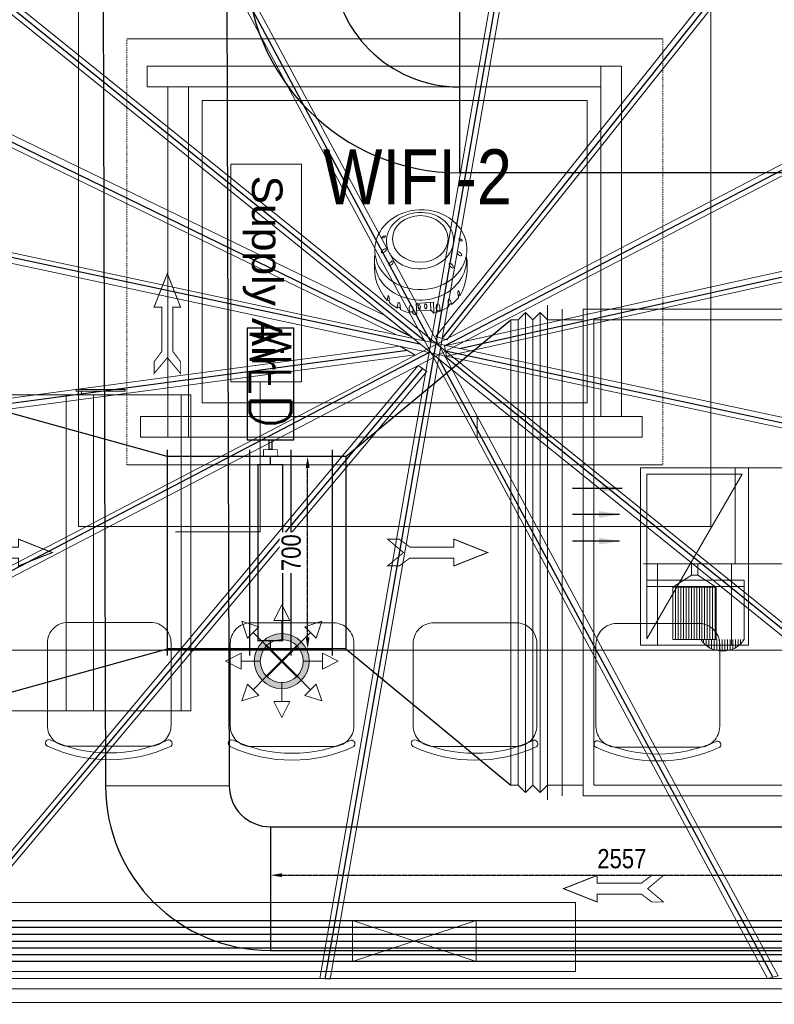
# Model space of a CAD drawing. Header units: millimetres. Extents: x -125266 to 274256, y -711690 to -301689.
# Tile 28 of 256: x -58512 to -55767, y -362015 to -358432. Entities that reach past the tile are written whole.
import ezdxf

# ---------------------------------------------------------------- set-up
doc = ezdxf.new("R2010")
doc.units = ezdxf.units.MM
doc.header["$PDMODE"] = 98
for name, pattern in [('CONTINOUS', [0]), ('Dash', [6.35, 3.175, -3.175]), ('HIDDEN2', [0.1875, 0.125, -0.0625])]:
    doc.linetypes.add(name, pattern=pattern)
doc.layers.get('Defpoints').update_dxf_attribs({"lineweight": 5})
for name, color, linetype, lineweight in [('A-ANNO-NOTE', 8, 'Continuous', 9), ('A-WALL', 8, 'Continuous', 18), ('ARCH', 7, 'Continuous', 0), ('CEILING', 8, 'Continuous', 5), ('Counter Top', 8, 'Continuous', 5), ('Dry Wall Partition', 7, 'Continuous', 9), ('Furniture', 8, 'Continuous', 5), ('HOOD', 6, 'Continuous', 0), ('HVAC', 170, 'Continuous', 5), ('LIGHT', 173, 'Continuous', 5), ('LOOSE FURNITURE', 8, 'Continuous', 0), ('MEPTEK FA FAN', 1, 'Continuous', 9), ('MEPTEK HVAC-Kitchen Exhaust Air Duct', 30, 'Continuous', 30), ('MEPTEK HVAC-Kitchen Fresh Air Duct', 3, 'Continuous', 30), ('MEPTEK SA DUCT', 6, 'Continuous', 9), ('MEPTEK-HVAC-MFD', 5, 'Continuous', 30), ('MEPTEK-TEXT1', 7, 'Continuous', 30), ('SPRINKLER PENDANT 68', 3, 'Continuous', 0), ('SPRINKLER PENDANT EXIS.', 6, 'Continuous', 0), ('WIFI', 6, 'Continuous', 0)]:
    doc.layers.add(name, color=color, linetype=linetype, lineweight=lineweight)
for name, color, linetype in [('MEPTEK-UNITS', 1, 'Continuous'), ('MEPTEL LINEAR GRILL', 5, 'Continuous'), ('Model_Top', 7, 'Continuous'), ('RACK', 7, 'Continuous')]:
    doc.layers.add(name, color=color, linetype=linetype)
doc.styles.add('Arial_4', font='arial.ttf', dxfattribs={"height": 111.125})
doc.styles.add('REVAC', font='verdana.ttf', dxfattribs={"height": 50})
doc.styles.get("Standard").update_dxf_attribs({"font": 'ARIALN.TTF'})
doc.styles.add('SW-TEXT-1', font='romans.shx', dxfattribs={"width": 0.9})
doc.dimstyles.new('Copy of Standard', dxfattribs={"dimtxt": 70, "dimasz": 42, "dimexe": 24, "dimexo": 24, "dimgap": 24, "dimtad": 1, "dimtoh": 1, "dimdec": 0, "dimzin": 0, "dimdsep": 46, "dimtxsty": 'Standard', "dimcen": 0.09, "dimadec": 0, "dimazin": 0, "dimtfac": 1, "dimtdec": 0, "dimtofl": 0, "dimtmove": 0, "dimatfit": 3, "dimfxl": 0, "dimtolj": 1, "dimtzin": 0, "dimarcsym": 0})
doc.dimstyles.new('SA DESIGN', dxfattribs={"dimtxt": 10, "dimasz": 4, "dimexe": 1, "dimexo": 1, "dimgap": 1, "dimtad": 0, "dimtih": 1, "dimtoh": 1, "dimdec": 0, "dimzin": 0, "dimdsep": 46, "dimtxsty": 'Standard', "dimcen": 0.09, "dimclrd": 7, "dimclre": 1, "dimclrt": 256, "dimadec": 0, "dimazin": 0, "dimtfac": 1, "dimtdec": 0, "dimtofl": 0, "dimtmove": 1, "dimatfit": 3, "dimfxl": 0, "dimtolj": 1, "dimtzin": 0, "dimarcsym": 0})

# ---------------------------------------------------------------- blocks, each defined once
blk = doc.blocks.new('MESH JALI CEILING')
at = {"layer": 'CEILING'}
for points in [[(-21015.9, -317259.2), (-14462.8, -319175.5), (-14462.8, -323005.9), (-21015.9, -323005.9), (-21015.9, -322945.9), (-21015.9, -317259.2)], [(-20977.9, -317767.1), (-20977.9, -317718.2), (-14500.8, -322943.5), (-14500.8, -322967.9), (-14531.1, -322967.9), (-20977.9, -317767.1)], [(-18781.6, -317952.2), (-18834.4, -317936.8), (-16129.2, -322967.9), (-16090.9, -322958.9), (-18781.6, -317952.2)], [(-16976.1, -318485.8), (-17758.7, -322967.9), (-17720.7, -322971.2), (-16939.1, -318494.4), (-16976.1, -318485.8)], [(-17335.8, -320632), (-17296.6, -320643.8), (-15837.8, -318813), (-15876.6, -318801.7), (-17335.8, -320632)], [(-20977.9, -318879.2), (-20977.9, -318922.9), (-17479.1, -320626.2), (-17417.5, -320639.4), (-17519.8, -320556.9), (-20977.9, -318879.2)], [(-14527.1, -319196.3), (-20977.9, -322558.8), (-20977.9, -322601.7), (-14500.8, -319225.4), (-14500.8, -319204), (-14527.1, -319196.3)], [(-20977.9, -319878.6), (-20977.9, -319917.4), (-14500.8, -321301), (-14500.8, -321262.6), (-20977.9, -319878.6)], [(-17304.7, -320666.3), (-17298, -320703.8), (-14500.8, -320085.3), (-14509, -320048.2), (-17304.7, -320666.3)], [(-17466.7, -320667.4), (-20977.9, -321137.2), (-20977.9, -321175.5), (-17412.3, -320698.3), (-17466.7, -320667.4)], [(-17400.8, -320737), (-19269.5, -322967.9), (-19223, -322967.9), (-17369.4, -320758.8), (-17400.8, -320737)]]:
    blk.add_lwpolyline(points, dxfattribs=at)
blk.add_lwpolyline([(-20977.9, -317309.9), (-14500.8, -319204), (-14500.8, -322967.9), (-20977.9, -322967.9), (-20977.9, -322945.9)], close=True, dxfattribs=at)
blk = doc.blocks.new('DIAL-LT-NDE-ZZ-M3-A-100_rvt-1-Store 26 at Node L4 Level')
at = {"layer": 'A-WALL', "color": 8, "lineweight": 25}
blk.add_line((-556936.1, 143574.5), (-556936.5, 136858), dxfattribs=at)
blk = doc.blocks.new('A$Cc01f1872')
at = {"layer": 'LOOSE FURNITURE', "lineweight": 0}
for points in [[(14.5, 427.4, -0.702362), (3.9, 450, 0.130118)], [(443.3, 427.4, 1), (453.9, 450, -0.636364)]]:
    blk.add_lwpolyline(points, format="xyb", dxfattribs=at)
blk.add_lwpolyline([(453.9, 75), (453.9, 375, 0.414214), (378.9, 450), (78.9, 450, 0.414214), (3.9, 375), (3.9, 75, 0.414214), (78.9, 0), (378.9, 0, 0.414214)], format="xyb", close=True, dxfattribs=at)
for radius in [531.3, 506.3]:
    blk.add_arc((228.9, -31.3), radius, 64.9424, 115.0576, dxfattribs=at)
blk = doc.blocks.new('ARCH')
at = {"layer": 'Counter Top', "lineweight": 0}
blk.add_lwpolyline([(-55548.1, -357826.9), (-58748.3, -357826.9), (-58748.3, -360726.7), (-55548.1, -360726.7)], close=True, dxfattribs=at)
at = {"layer": 'Dry Wall Partition', "lineweight": 0}
blk.add_lwpolyline([(-60678.1, -362009.1), (-54126.2, -362009.1), (-54126.2, -361959.1), (-60678.1, -361959.1)], close=True, dxfattribs=at)
at = {"layer": 'Furniture', "color": 255, "lineweight": 0}
for p, q in [((-56173.2, -358501.8), (-58123.2, -358501.8)), ((-57898.2, -359876.8), (-57898.2, -359951.8)), ((-57973.2, -359951.8), (-58073.2, -359951.8)), ((-57898.2, -359951.8), (-56248.2, -359951.8)), ((-56173.2, -360051.8), (-58123.2, -360051.8))]:
    blk.add_line(p, q, dxfattribs=at)
at = {"layer": 'Furniture', "lineweight": 0}
for points in [[(-58748.3, -357826.9), (-55548.1, -357826.9), (-55548.1, -360726.7), (-58748.3, -360726.7)], [(-58298.3, -358276.9), (-55998.1, -358276.9), (-55998.1, -360276.7), (-58298.3, -360276.7)], [(-56398.2, -358676.8), (-58048.2, -358676.8), (-58048.2, -358601.8), (-56398.2, -358601.8)], [(-56398.2, -358601.8), (-56323.2, -358601.8), (-56323.2, -359876.8), (-56398.2, -359876.8)], [(-57898.2, -358676.8), (-57973.2, -358676.8), (-57973.2, -359951.8), (-57898.2, -359951.8)], [(-56398.2, -359876.8), (-56398.2, -358676.8), (-57898.2, -358676.8), (-57898.2, -359876.8)], [(-56448.2, -359826.8), (-56448.2, -358726.8), (-57848.2, -358726.8), (-57848.2, -359826.8)], [(-58073.2, -359951.8), (-56848.2, -359951.8), (-56848.2, -359876.8), (-58073.2, -359876.8)], [(-57898.2, -359876.8), (-56248.2, -359876.8), (-56248.2, -359951.8), (-57898.2, -359951.8)]]:
    blk.add_lwpolyline(points, close=True, dxfattribs=at)
at = {"layer": 'Furniture', "linetype": 'Dash', "lineweight": 0}
blk.add_lwpolyline([(-58123.2, -358501.8), (-56173.2, -358501.8), (-56173.2, -360051.8), (-58123.2, -360051.8)], close=True, dxfattribs=at)
at = {"lineweight": 5, "rotation": 270}
blk.add_blockref('DIAL-LT-NDE-ZZ-M3-A-100_rvt-1-Store 26 at Node L4 Level', (-197570.7, -918945.6), dxfattribs=at)
at = {"layer": 'LOOSE FURNITURE', "rotation": 180}
for p in [(-57957.7, -360625.6), (-57292.5, -360627), (-56627.2, -360627), (-55962, -360629.8)]:
    blk.add_blockref('A$Cc01f1872', p, dxfattribs=at)
blk = doc.blocks.new('68 DEGREE PENDANT')
at = {"layer": 'SPRINKLER PENDANT EXIS.'}
h = blk.add_hatch(color=1, dxfattribs=at)
h.paths.add_polyline_path([(100, 0, -1), (-100, 0, -1)])
h.paths.add_polyline_path([(-78.2, 0, 1), (78.2, 0, 1)], flags=16)
at = {"layer": 'SPRINKLER PENDANT EXIS.', "color": 1}
for p, q in [((0, 205.1), (-29, 147.4)), ((0, 205.1), (28.9, 147.4)), ((-145.1, 145), (-83.8, 124.7)), ((-145.1, 145), (-124.7, 83.8)), ((28.9, 147.4), (-29, 147.4)), ((0, 78.2), (0, 147.4)), ((145, 145.1), (83.8, 124.7)), ((145, 145.1), (124.7, 83.8)), ((-124.7, 83.8), (-83.8, 124.7)), ((124.7, 83.8), (83.8, 124.7)), ((-55.3, 55.3), (-104.3, 104.2)), ((55.3, 55.3), (104.2, 104.3)), ((-205.1, 0), (-147.4, 28.9)), ((-147.4, 28.9), (-147.4, -29)), ((78.2, 0), (147.4, 0)), ((205.1, 0), (147.4, 29)), ((147.4, -28.9), (147.4, 29)), ((205.1, 0), (147.4, -28.9)), ((-205.1, 0), (-147.4, -29)), ((-78.2, 0), (-147.4, 0)), ((-55.3, -55.3), (-104.2, -104.3)), ((55.3, -55.3), (104.3, -104.2)), ((-145, -145.1), (-124.7, -83.8)), ((-124.7, -83.8), (-83.8, -124.7)), ((0, -78.2), (0, -147.4)), ((83.8, -124.7), (124.7, -83.8)), ((145.1, -145), (124.7, -83.8)), ((-145, -145.1), (-83.8, -124.7)), ((145.1, -145), (83.8, -124.7)), ((0, -205.1), (-28.9, -147.4)), ((-28.9, -147.4), (29, -147.4)), ((0, -205.1), (29, -147.4))]:
    blk.add_line(p, q, dxfattribs=at)
at = {"layer": 'SPRINKLER PENDANT EXIS.', "color": 1, "const_width": 7.76}
for points in [[(-58.8, 58.8), (58.8, -58.8)], [(55.3, 55.3), (-55.3, -55.3)]]:
    blk.add_lwpolyline(points, dxfattribs=at)
at = {"layer": 'SPRINKLER PENDANT EXIS.', "color": 1}
for radius in [100, 78.2]:
    blk.add_circle((0, 0), radius, dxfattribs=at)
blk = doc.blocks.new('A$C74DF1A55')
at = {"layer": 'SPRINKLER PENDANT 68'}
blk.add_blockref('68 DEGREE PENDANT', (3385.8, -8646), dxfattribs=at)
blk = doc.blocks.new('WiFi')
at = {"layer": 'WIFI', "lineweight": 0}
for p, q in [((-83.1, -557.4), (-82.3, -535.6)), ((-54.7, -562), (-55.2, -543.3)), ((80.6, -540.1), (-28.4, -542.7)), ((125.8, -554.4), (123.2, -534.9)), ((153.2, -545.4), (148.6, -523))]:
    blk.add_line(p, q, dxfattribs=at)
for points in [[(-26.9, -567.9), (-31.7, -487.4), (100.5, -477.7), (103.1, -559)], [(103.1, -559), (79.4, -537.6), (78, -479.4)], [(-54.7, -562), (-61.3, -549.7), (-73.3, -548.9), (-83.1, -557.4)], [(-54.7, -562), (-42.1, -570.2), (-26.9, -567.9)], [(125.7, -553.4), (130.2, -540.2), (142, -537.6), (153.2, -545)]]:
    blk.add_lwpolyline(points, dxfattribs=at)
for centre, major_axis, ratio in [((4.9, -79.6), (-348.4, -11.8), 0.867876), ((-2.4, -11), (-253.9, -13.9), 0.840153), ((0.5, 2.2), (210.7, 0), 0.838868), ((-276, 17), (13, 7.6), 0.359808), ((-275.4, -88.8), (17.8, 13), 0.457699), ((-220.3, -182.7), (15.7, 15.1), 0.447078), ((-7.6, -512.7), (1.2, -18.1), 0.507965), ((41.8, -508.2), (1.2, -18.1), 0.507965)]:
    blk.add_ellipse(centre, major_axis=major_axis, ratio=ratio, dxfattribs=at)
at = {"layer": 'WIFI', "lineweight": 0, "extrusion": (0, 0, -1)}
for centre, major_axis, ratio in [((305.6, -4.9), (-12.4, 8.5), 0.359808), ((297.1, -110.4), (-16.8, 14.3), 0.457699), ((235.1, -199.9), (-14.5, 16.2), 0.447078)]:
    blk.add_ellipse(centre, major_axis=major_axis, ratio=ratio, dxfattribs=at)
at = {"layer": 'WIFI', "lineweight": 0}
for centre, major_axis, ratio, start_param, end_param in [((1.9, -158.5), (348.3, 7.8), 0.868578, 2.962684, 6.362454), ((16.6, -266.6), (-311.5, 218.9), 0.859367, 0.445879, 1.294602), ((-242.1, -471.8), (1.3, 45.2), 0.167806, 4.634621, 7.696643), ((-243.9, -493), (-1.7, 31), 0.391156, 5.142889, 6.636524), ((16.6, -266.6), (-348.4, -11.8), 0.867876, 7.024398, 7.245754), ((-162.1, -521.5), (0.3, -43.6), 0.277523, 1.285291, 4.71165), ((-162.5, -533.3), (-5.7, 19.1), 0.592066, 4.519593, 7.01892), ((-69, -528.3), (-4, 27.4), 0.523032, 4.058571, 8.046722), ((16.6, -266.6), (-348.4, -11.8), 0.867876, 7.325268, 7.534763), ((16.6, -266.6), (-348.4, -11.8), 0.867876, 8.075564, 8.249274)]:
    blk.add_ellipse(centre, major_axis=major_axis, ratio=ratio, start_param=start_param, end_param=end_param, dxfattribs=at)
at = {"layer": 'WIFI', "lineweight": 0, "extrusion": (0, 0, -1)}
for centre, major_axis, ratio, start_param, end_param in [((36.4, -227.6), (48.7, 379.9), 0.832936, 1.1965, 2.008813), ((7.7, -273.4), (345.8, 44.5), 0.867876, 7.024398, 7.245754), ((296.1, -434.2), (-8.6, 44.4), 0.167806, 4.634621, 7.696643), ((301.3, -454.9), (-3.3, 30.9), 0.391156, 5.142889, 6.636524), ((134.4, -517.9), (-0.5, 27.7), 0.523032, 4.058571, 8.046722), ((7.7, -273.4), (345.8, 44.5), 0.867876, 7.325268, 7.53498), ((225.1, -496.1), (6.7, -43.1), 0.277523, 1.285291, 4.71165), ((227.5, -507.8), (2.5, 19.7), 0.592066, 4.519593, 7.01892)]:
    blk.add_ellipse(centre, major_axis=major_axis, ratio=ratio, start_param=start_param, end_param=end_param, dxfattribs=at)
blk = doc.blocks.new('H-06')
at = {"layer": 'Model_Top', "char_height": 37.5, "attachment_point": 7, "style": 'REVAC'}
for insert in [(-82131.8, -343311.7), (-80766.8, -343311.7)]:
    blk.add_mtext('\\pi-189.9681;{\\C7;Fresh air collar\\P\\pi-129.09671;430 x 200\\P\\pi-225.67999;660 CFM @ 90 Pa}', dxfattribs=dict(at, insert=insert))
blk = doc.blocks.new('H-05')
at = {"layer": 'Model_Top', "color": 7, "insert": (-85016.1, -343348.5), "char_height": 50, "width": 825.636, "attachment_point": 7, "style": 'REVAC'}
blk.add_mtext('\\pi173.24445;Exhaust collar\\P\\pi240.68904;430 x 300\\P\\pi70.55808;1200 CFM @ 190 Pa', dxfattribs=at)
blk = doc.blocks.new('V_Volume Control Damper - V_VCD-18000124-RCP-Store 26 at Node L4 Level')
at = {"layer": 'MEPTEK SA DUCT', "color": 15, "lineweight": 13}
for p, q in [((-165.1, 594.45), (-165.1, 588.1)), ((-165.1, 594.45), (-152.4, 594.45)), ((-152.4, 588.1), (-165.1, 588.1)), ((-152.4, 594.45), (0, 594.45)), ((0, 588.1), (-152.4, 588.1)), ((-6.35, 588.1), (-6.35, 575)), ((0, 594.45), (12.7, 594.45)), ((12.7, 588.1), (0, 588.1)), ((6.35, 575), (6.35, 588.1)), ((12.7, 588.1), (12.7, 594.45))]:
    blk.add_line(p, q, dxfattribs=at)
blk = doc.blocks.new('A$C6072246C')
at = {"layer": 'A-ANNO-NOTE'}
for p, q in [((-1475.2, -9424.3), (-2021.2, -9424.3)), ((-1475.2, -9731.5), (-1475.2, -9424.3))]:
    blk.add_line(p, q, dxfattribs=at)
at = {"layer": 'A-ANNO-NOTE', "flags": 128}
blk.add_lwpolyline([(-2813, -9273.3), (-2021.2, -9273.3), (-2021.2, -9530.2), (-2813, -9530.2)], close=True, dxfattribs=at)
at = {"layer": 'MEPTEK SA DUCT', "color": 15, "lineweight": 13}
for p, q in [((-823.5, -9675.8), (-1973.5, -9675.8)), ((-1973.5, -9710.8), (-1973.5, -9675.8)), ((-823.5, -9675.8), (-823.5, -9710.8)), ((-1973.5, -9710.8), (-823.5, -9710.8)), ((-823.5, -9710.8), (-1973.5, -9710.8)), ((-1973.5, -9710.8), (-1973.5, -10030.1)), ((-823.5, -9710.8), (-823.5, -10030.1)), ((-1973.5, -10030.1), (-823.5, -10030.1)), ((-1973.5, -10130.1), (-1973.5, -10030.1)), ((-1973.5, -10030.1), (-823.5, -10030.1)), ((-823.5, -10030.1), (-823.5, -10130.1)), ((-823.5, -10130.1), (-1973.5, -10130.1)), ((-1973.5, -10130.1), (-1973.5, -10800.6)), ((-823.5, -10130.1), (-1973.5, -10130.1)), ((-823.5, -10130.1), (-823.5, -10800.6))]:
    blk.add_line(p, q, dxfattribs=at)
at = {"color": 190, "lineweight": 13, "extrusion": (0, 0, -1), "rotation": 270.0003988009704}
blk.add_blockref('V_Volume Control Damper - V_VCD-18000124-RCP-Store 26 at Node L4 Level', (1398.5, -10080.1), dxfattribs=at)
at = {"layer": 'A-ANNO-NOTE', "insert": (-2771.3, -9342.7), "char_height": 111.12, "width": 855.801, "attachment_point": 1, "style": 'Arial_4'}
blk.add_mtext('Supply Air', dxfattribs=at)
blk = doc.blocks.new('*U1598')
at = {"layer": 'MEPTEK-HVAC-MFD', "const_width": 5}
for points in [[(0, 600), (-25, 600)], [(700, 600), (725, 600)], [(-25, 150), (0, 150), (0, 300), (-25, 300)], [(725, 150), (700, 150), (700, 300), (725, 300)], [(30, 225), (0, 225)], [(700, 225), (670, 225)], [(0, 0), (-25, 0)], [(700, 0), (725, 0)]]:
    blk.add_lwpolyline(points, dxfattribs=at)
at = {"layer": 'MEPTEK-HVAC-MFD'}
for points, const_width in [([(0, 600), (700, 600), (700, 300), (0, 300)], 5), ([(0, 300), (700, 300), (700, 150), (0, 150)], 5), ([(0, 200), (0, 250), (-25, 250), (-25, 200)], 3), ([(30, 270), (670, 270), (670, 180), (30, 180)], 5), ([(0, 0), (700, 0), (700, 150), (0, 150)], 5)]:
    blk.add_lwpolyline(points, close=True, dxfattribs=dict(at, const_width=const_width))
for points in [[(-466.5, 309.6), (-60, 309.6), (-60, 139.7), (-466.5, 139.7)], [(-60, 220), (-25, 220), (-25, 230), (-60, 230)]]:
    blk.add_lwpolyline(points, close=True, dxfattribs=at)
at = {"layer": 'MEPTEK-HVAC-MFD', "style": 'SW-TEXT-1', "width": 0.9}
blk.add_text('MFD', height=150, dxfattribs=at).set_placement((-468.4, 149.4))
blk = doc.blocks.new('*U1619')
at = {"color": 8}
for p, q in [((25, 100), (7011.1, 100)), ((25, 75), (7011.1, 75)), ((25, 50), (7011.1, 50))]:
    blk.add_line(p, q, dxfattribs=at)
blk.add_lwpolyline([(0, 0), (0, 150), (7036.1, 150), (7036.1, 0)], close=True)
at = {"color": 1}
blk.add_lwpolyline([(25, 25), (25, 125), (7011.1, 125), (7011.1, 25)], close=True, dxfattribs=at)
blk = doc.blocks.new('*D1653')
at = {"layer": 'Defpoints', "color": 0, "transparency": 16777216}
for p in [(-57600.3, -361496.2, 0), (-55043.5, -361496.2, -0.7), (-55043.5, -361545.5)]:
    blk.add_point(p, dxfattribs=at)
at = {"layer": 'MEPTEK HVAC-Kitchen Exhaust Air Duct', "color": 0, "linetype": 'HIDDEN2', "lineweight": -2, "transparency": 16777216}
for p, q in [((-57600.3, -361520.2), (-57600.3, -361569.5)), ((-57558.3, -361545.5), (-55085.5, -361545.5)), ((-55043.5, -361520.2), (-55043.5, -361569.5))]:
    blk.add_line(p, q, dxfattribs=at)
at = {"layer": 'MEPTEK HVAC-Kitchen Exhaust Air Duct', "color": 0, "transparency": 16777216}
for points in [[(-57558.3, -361538.5), (-57558.3, -361552.5), (-57600.3, -361545.5)], [(-55085.5, -361538.5), (-55085.5, -361552.5), (-55043.5, -361545.5)]]:
    blk.add_solid(points, dxfattribs=at)
at = {"layer": 'MEPTEK HVAC-Kitchen Exhaust Air Duct', "color": 0, "transparency": 16777216, "insert": (-56321.9, -361485.8), "char_height": 70, "attachment_point": 5, "bg_fill": 3, "box_fill_scale": 1.1, "bg_fill_color": 256, "bg_fill_true_color": 13158600, "bg_fill_transparency": 0}
blk.add_mtext('\\A1;2557', dxfattribs=at)
blk = doc.blocks.new('*D1662')
at = {"layer": 'Defpoints', "color": 0, "transparency": 16777216}
for p in [(-57464.9, -360021.8), (-57375.3, -360021.8), (-57375.3, -360721.8)]:
    blk.add_point(p, dxfattribs=at)
at = {"layer": 'MEPTEK SA DUCT', "color": 0, "linetype": 'HIDDEN2', "lineweight": -2, "transparency": 16777216}
for p, q in [((-57399.3, -360021.8), (-57488.9, -360021.8)), ((-57464.9, -360679.8), (-57464.9, -360063.8)), ((-57399.3, -360721.8), (-57488.9, -360721.8))]:
    blk.add_line(p, q, dxfattribs=at)
at = {"layer": 'MEPTEK SA DUCT', "color": 0, "transparency": 16777216}
for points in [[(-57471.9, -360063.8), (-57457.9, -360063.8), (-57464.9, -360021.8)], [(-57471.9, -360679.8), (-57457.9, -360679.8), (-57464.9, -360721.8)]]:
    blk.add_solid(points, dxfattribs=at)
at = {"layer": 'MEPTEK SA DUCT', "color": 0, "transparency": 16777216, "insert": (-57524.6, -360371.8), "char_height": 70, "attachment_point": 5, "rotation": 90, "bg_fill": 3, "box_fill_scale": 1.1, "bg_fill_color": 256, "bg_fill_true_color": 13158600, "bg_fill_transparency": 0}
blk.add_mtext('\\A1;700', dxfattribs=at)

msp = doc.modelspace()

# ---------------------------------------------------------------- hatches: boundary and pattern name
at = {"layer": 'MEPTEK FA FAN'}
h = msp.add_hatch(dxfattribs=at)
h.set_pattern_fill('ANSI31', color=256, scale=77.102804, angle=225)
h.set_pattern_definition([(270, (-54873.702, -357360.813), (9.63785, -1e-14), [])])
h.paths.add_polyline_path([(-56136.5, -360685.5), (-56136.5, -360497.9), (-55978.4, -360497.9), (-55978.4, -360685.5)])
h = msp.add_hatch(dxfattribs=at)
h.set_pattern_fill('ANSI31', color=256, scale=77.102804, angle=225)
h.set_pattern_definition([(270, (-54771.573, -357360.813), (9.63785, -1e-14), [])])
h.paths.add_polyline_path([(-56015.5, -360708.6), (-55895.2, -360708.6, -0.355203)])
h.paths.add_polyline_path([(-55895.2, -360708.6), (-56015.5, -360708.6, -0.073918), (-56034.4, -360687.9), (-55876.3, -360687.9, -0.073918)])

# ---------------------------------------------------------------- linework, layer by layer
at = {"layer": 'LIGHT', "color": 8, "lineweight": 30}
msp.add_line((-57023.1, -359643.3), (-60640.1, -361533.5), dxfattribs=at)
at = {"layer": 'LIGHT', "color": 4, "lineweight": 30}
for points in [[(-60640.1, -356695.9), (-57038.7, -359601.4)], [(-56966.9, -359619.3), (-54163, -358157.3)]]:
    msp.add_lwpolyline(points, dxfattribs=at)
at = {"layer": 'LIGHT', "color": 3, "lineweight": 30}
for points in [[(-58470.1, -356897.7), (-57016.6, -359606.1)], [(-56967.5, -359655.2), (-54163, -361921.1)]]:
    msp.add_lwpolyline(points, dxfattribs=at)
at = {"layer": 'LIGHT', "color": 1, "lineweight": 30}
for points in [[(-56619.8, -357443.4), (-57401.8, -361922.8)], [(-57101.7, -359636.1), (-60640.1, -360109.6)]]:
    msp.add_lwpolyline(points, dxfattribs=at)
at = {"layer": 'LIGHT', "color": 31, "lineweight": 30}
for points in [[(-56975.6, -359592), (-55519.4, -357760.6)], [(-60640.1, -357854.3), (-57088.4, -359585.5)], [(-57047.3, -359701.2), (-58908.4, -361921.1)]]:
    msp.add_lwpolyline(points, dxfattribs=at)
at = {"layer": 'LIGHT', "color": 140, "lineweight": 30}
for points in [[(-60640.1, -358851.2), (-57056.3, -359611.4)], [(-56963.7, -359637.3), (-54163, -360235)]]:
    msp.add_lwpolyline(points, dxfattribs=at)
at = {"layer": 'LIGHT', "color": 6, "lineweight": 30}
for points in [[(-56912.8, -359628.3), (-54167.1, -359020)], [(-56987.5, -359666.9), (-55772.2, -361916.6)]]:
    msp.add_lwpolyline(points, dxfattribs=at)
at = {"layer": 'MEPTEK FA FAN'}
for p, q in [((-56592.7, -361271.6), (-56592.7, -359471.1)), ((-56672.6, -359497.8), (-56699.3, -359524.4)), ((-56672.6, -361245), (-56672.6, -359497.8)), ((-56646, -359524.4), (-56672.6, -359497.8)), ((-56619.3, -359497.8), (-56646, -359524.4)), ((-56619.3, -361245), (-56619.3, -359497.8)), ((-56592.7, -359524.4), (-56619.3, -359497.8)), ((-56725.9, -361218.3), (-56725.9, -359524.4)), ((-56699.3, -359524.4), (-56725.9, -359524.4)), ((-56699.3, -361218.3), (-56699.3, -359524.4)), ((-56646, -361218.3), (-56646, -359524.4)), ((-56539.4, -359524.4), (-56592.7, -359524.4)), ((-55806.9, -360063), (-56243.5, -360063)), ((-55806.9, -360412.1), (-56243.5, -360412.1)), ((-56192, -360708.6), (-56192, -360412.1)), ((-56069, -360412.1), (-56069, -360453.8)), ((-56045.9, -360412.1), (-56045.9, -360453.8)), ((-55922.9, -360708.6), (-55922.9, -360412.1)), ((-56231, -360471.5), (-55876.3, -360471.5)), ((-56136.5, -360497.9), (-56069, -360453.8)), ((-56069, -360453.8), (-56045.9, -360453.8)), ((-56045.9, -360453.8), (-55978.4, -360497.9)), ((-55876.3, -360687.9), (-55876.3, -360471.5)), ((-56231, -360494.7), (-55876.3, -360494.7)), ((-56136.5, -360497.9), (-56136.5, -360687.9)), ((-56136.5, -360497.9), (-55978.4, -360497.9)), ((-55978.4, -360497.9), (-55978.4, -360687.9)), ((-56136.5, -360687.9), (-55978.4, -360687.9)), ((-56699.3, -361218.3), (-56725.9, -361218.3)), ((-56672.6, -361245), (-56699.3, -361218.3)), ((-56646, -361218.3), (-56672.6, -361245)), ((-56619.3, -361245), (-56646, -361218.3)), ((-56592.7, -361218.3), (-56619.3, -361245)), ((-56539.4, -361218.3), (-56592.7, -361218.3))]:
    msp.add_line(p, q, dxfattribs=at)
msp.add_lwpolyline([(-56539.4, -361256.9), (-56539.4, -359485.9)], dxfattribs=at)
for points in [[(-56462.3, -361256.9), (-54902.3, -361256.9), (-54902.3, -359485.9), (-56462.3, -359485.9)], [(-56539.4, -361218.3), (-56539.4, -359524.4), (-56462.3, -359524.4), (-56462.3, -361218.3)], [(-56423.7, -361218.3), (-54940.8, -361218.3), (-54940.8, -359524.4), (-56423.7, -359524.4)], [(-56254.1, -360708.6), (-55860.9, -360708.6), (-55860.9, -360062.7), (-56254.1, -360062.7)], [(-55909.1, -360063), (-55716.3, -360063), (-55716.3, -360412.1), (-55909.1, -360412.1)], [(-56231, -360685.5), (-55884, -360085.8), (-56231, -360085.8)]]:
    msp.add_lwpolyline(points, close=True, dxfattribs=at)
msp.add_arc((-55955.4, -360634.7), 95.3, 213.9796, 326.0204, dxfattribs=at)
at = {"layer": 'MEPTEK HVAC-Kitchen Exhaust Air Duct'}
for p, q in [((-58220.3, -354433.4, 0), (-58200.3, -361221.3, 0)), ((-57770.3, -354432.1, 0), (-57750.3, -361220, 0)), ((-57750.3, -361220, 0), (-58200.3, -361221.3, 0)), ((-57600.3, -361369.5, 0), (-55043.5, -361369.5, 0)), ((-57600.3, -361369.5, 0), (-57600.3, -361819.5, 0)), ((-57600.3, -361819.5, 0), (-55043.5, -361819.5, 0))]:
    msp.add_line(p, q, dxfattribs=at)
at = {"layer": 'MEPTEK HVAC-Kitchen Exhaust Air Duct', "const_width": 3.53}
msp.add_lwpolyline([(-57975.3, -359356.3), (-58023.7, -359478.9), (-57995.1, -359478.9), (-57995.1, -359639.2), (-58023.7, -359677.6), (-58023.7, -359720.1), (-57975.3, -359662.4), (-57926.8, -359720.1), (-57926.8, -359677.6), (-57955.4, -359639.2), (-57955.4, -359478.9), (-57926.8, -359478.9), (-57975.3, -359356.3)], dxfattribs=at)
at = {"layer": 'MEPTEK HVAC-Kitchen Exhaust Air Duct', "const_width": 3.53, "elevation": 0}
msp.add_lwpolyline([(-56534, -361594.5), (-56411.4, -361546.1), (-56411.4, -361574.7), (-56251.1, -361574.7), (-56212.7, -361546.1), (-56170.2, -361546.1), (-56227.9, -361594.5), (-56170.2, -361643), (-56212.7, -361643), (-56251.1, -361614.4), (-56411.4, -361614.4), (-56411.4, -361643), (-56534, -361594.5)], dxfattribs=at)
at = {"layer": 'MEPTEK HVAC-Kitchen Exhaust Air Duct'}
for radius in [600, 150]:
    msp.add_arc((-57600.3, -361219.5, 0), radius, 180.1688, 270, dxfattribs=at)
at = {"layer": 'MEPTEK HVAC-Kitchen Fresh Air Duct'}
for p, q in [((-56913, -358364.7, 0), (-56913, -358989.7, 0)), ((-53940.9, -358989.7), (-56913, -358989.7))]:
    msp.add_line(p, q, dxfattribs=at)
at = {"layer": 'MEPTEK HVAC-Kitchen Fresh Air Duct', "linetype": 'CONTINOUS', "lineweight": -2, "ltscale": 25}
for p, q in [((-57325.9, -360021.8), (-56725.9, -359524.4)), ((-57975.3, -360021.8), (-58877.5, -359772.3)), ((-57975.3, -360020.9), (-57975.3, -360721.8)), ((-57325.9, -360021.8), (-57375.3, -360021.8)), ((-57325.9, -360021.8), (-57325.9, -360721.8)), ((-57975.3, -360722.7), (-58877.5, -360972.3)), ((-57325.9, -360721.8), (-57375.3, -360721.8)), ((-57325.9, -360721.8), (-56725.9, -361218.3))]:
    msp.add_line(p, q, dxfattribs=at)
at = {"layer": 'MEPTEK HVAC-Kitchen Fresh Air Duct', "const_width": 3.53}
for points in [[(-58393.8, -360371.4), (-58516.4, -360322.9), (-58516.4, -360351.5), (-58676.7, -360351.5), (-58715, -360322.9), (-58757.5, -360322.9), (-58699.8, -360371.4), (-58757.5, -360419.8), (-58715, -360419.8), (-58676.7, -360391.3), (-58516.4, -360391.3), (-58516.4, -360419.8), (-58393.8, -360371.4)], [(-56810, -360371.4), (-56932.5, -360322.9), (-56932.5, -360351.5), (-57092.9, -360351.5), (-57131.2, -360322.9), (-57173.7, -360322.9), (-57116, -360371.4), (-57173.7, -360419.8), (-57131.2, -360419.8), (-57092.9, -360391.3), (-56932.5, -360391.3), (-56932.5, -360419.8), (-56810, -360371.4)]]:
    msp.add_lwpolyline(points, dxfattribs=at)
at = {"layer": 'MEPTEK HVAC-Kitchen Fresh Air Duct'}
for radius in [775, 462.5]:
    msp.add_arc((-56913, -358214.7, 0), radius, 180, 270, dxfattribs=at)
at = {"layer": 'MEPTEK SA DUCT'}
for p, q in [((-61075.9, -361645.4), (-56490.4, -361645.4)), ((-56490.4, -361895.4), (-56490.4, -361645.4)), ((-57302.2, -361860.1), (-56852.2, -361710.1)), ((-56852.2, -361860.1), (-57302.2, -361710.1)), ((-61075.9, -361895.4), (-56490.4, -361895.4))]:
    msp.add_line(p, q, dxfattribs=at)
msp.add_lwpolyline([(-57302.2, -361860.1), (-56852.2, -361860.1), (-56852.2, -361710.1), (-57302.2, -361710.1)], close=True, dxfattribs=at)

# ---------------------------------------------------------------- block references
at = {"layer": 'ARCH'}
msp.add_blockref('ARCH', (0, 0), dxfattribs=at)
at = {"layer": 'CEILING'}
msp.add_blockref('MESH JALI CEILING', (-39662.2, -38953.2), dxfattribs=at)
at = {"layer": 'HOOD', "rotation": 271.0878048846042}
msp.add_blockref('H-05', (286490.7, -428879.1), dxfattribs=at)
at = {"layer": 'HOOD'}
msp.add_blockref('H-06', (30912.2, -17619.3), dxfattribs=at)
at = {"layer": 'HVAC', "rotation": 270}
msp.add_blockref('A$C6072246C', (-48213.7, -361770.8), dxfattribs=at)
at = {"layer": 'MEPTEK-HVAC-MFD', "xscale": -1, "rotation": 90}
msp.add_blockref('*U1598', (-57375.3, -360021.8), dxfattribs=at)
at = {"layer": 'MEPTEL LINEAR GRILL'}
msp.add_blockref('*U1619', (-61240.7, -361860.1), dxfattribs=at)
at = {"layer": 'SPRINKLER PENDANT 68'}
msp.add_blockref('A$C74DF1A55', (-60944.6, -352120.4), dxfattribs=at)
at = {"layer": 'WIFI', "lineweight": 0, "xscale": 0.4805428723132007, "yscale": 0.4805428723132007, "zscale": 0.4805428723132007}
msp.add_blockref('WiFi', (-57055.3, -359231.1), dxfattribs=at)

# ---------------------------------------------------------------- texts
at = {"layer": 'RACK', "color": 3, "lineweight": 0, "insert": (-55481, -361423.3), "char_height": 150, "attachment_point": 1}
msp.add_mtext_dynamic_manual_height_columns('\\pi54.99251;IT \\P\\pi-110.30421;RACK', width=243.205, gutter_width=1, heights=[0], dxfattribs=at)
at = {"layer": 'WIFI', "color": 3, "lineweight": 0, "insert": (-57408.8, -358904.1), "char_height": 200, "attachment_point": 1}
msp.add_mtext_dynamic_manual_height_columns('WIFI-2', width=243.205, gutter_width=1, heights=[0], dxfattribs=at)

# ---------------------------------------------------------------- leaders
at = {"layer": 'MEPTEK-UNITS'}
for points, override in [([(-56320.9, -360138.2, 0), (-56501.3, -360138.2, 0)], {"dimasz": 75, "dimgap": 1, "dimtad": 0}), ([(-56330.4, -360232.6, 0), (-56501.3, -360232.6, 0)], {"dimasz": 75, "dimgap": 1, "dimtad": 0}), ([(-56330.4, -360330.1, 0), (-56501.3, -360330.1, 0)], {"dimasz": 75})]:
    msp.add_leader(points, dimstyle='SA DESIGN', override=override, dxfattribs=at)

# ---------------------------------------------------------------- next in the draw order: dimensions: what is measured, and where the dimension line sits
at = {"layer": 'MEPTEK HVAC-Kitchen Exhaust Air Duct'}
dim = msp.add_linear_dim(base=(-55043.5, -361545.5), p1=(-57600.3, -361496.2, 0), p2=(-55043.5, -361496.2, -0.7), dimstyle='Copy of Standard', override={"dimfxl": 1.66875, "dimtfill": 1, "dimarcsym": 2}, dxfattribs=at)
dim.commit()
dim.dimension.update_dxf_attribs({"geometry": '*D1653', "text_midpoint": (-56321.9, -361485.8)})
at = {"layer": 'MEPTEK SA DUCT'}
dim = msp.add_linear_dim(base=(-57464.9, -360021.8), p1=(-57375.3, -360721.8), p2=(-57375.3, -360021.8), angle=90, dimstyle='Copy of Standard', override={"dimfxl": 1.66875, "dimtfill": 1, "dimarcsym": 2}, dxfattribs=at)
dim.commit()
dim.dimension.update_dxf_attribs({"geometry": '*D1662', "text_midpoint": (-57524.6, -360371.8)})

# ---------------------------------------------------------------- next in the draw order: texts
at = {"layer": 'MEPTEK-TEXT1', "char_height": 350, "attachment_point": 1}
for s, insert, width in [('{\\fCalibri|b0|i0|c0|p34;\\H1.28571x;\\C1;GENERAL GUIDELINES-HVAC :\\P\\fArial Narrow|b0|i0|c0|p34;\\H0.88889x;\\C256;\\P\\fCalibri|b0|i0|c0|p34;\\C4;DUCTING :\\H0.875x;\\P\\pi-1050,l1050,t1050;\\C256;1.^IDUCTING SHALL BE IN ACCORDANCE WITH IS 655, GALVANIZED IRON SHEET TO BE USED FOR ALL DUCTING WORKS. THERMAL INSULATION ON DUCTS SHALL BE 19 MM THICK. CLOSED CELL CLASS “O” BS 476 PART 6-7 FM APPROVED NITRILE RUBBER ELASTOMERIC INSULATION THERMAL CONDUCTIVITY 0.033 WATTS PER METER-KELVIN (W/(M.K)) AT 0°C FOR AIR CONDITIONING DUCTING. \\P2.^ITHERMAL INSULATION ON KITCHEN EXHAUST DUCTING SHALL BE 80 MM THICK ALUMINUM FOIL FACED RESIN BONDED FIBRE GLASS WOOL OF DENSITY NOT LESS THAN 48 KG/M3.\\P3.^ITHERMAL INSULATION ON FRESH AIR, SUPPLY AIR AND RETURN AIR SHALL BE 19MM THICK CLOSED CELL ANTI-MICROBIAL CLASS “O” BS 476 AND PART 6 & 7 FM APPROVED NITRILE RUBBER ELASTOMERIC INSULATION THERMAL CONDUCTIVITY 0.033 WATTS PER METER-KELVIN (W/ (M\\fArial|b0|i0|c0|p34;.\\fCalibri|b0|i0|c0|p34;K)) AT 0°C.\\P4.^IAPPROPRIATE NUMBER OF TRAP DOORS SHALL BE PROVIDED IN KITCHEN EXHAUST DUCTING FOR OIL/GREASE CLEANING PURPOSE.\\P5.^IDUCTING INSTALLATION WITH RESPECT TO FRESH AIR INTAKE, KITCHEN EXHAUST OUT FROM LOCATION UP TO LOUVERS AT FAÇADE SHALL BE IN THE SCOPE OF CONCESSIONER INCLUDING AIR WASHER, EXHAUST FAN SECTION DRY SCRUBBER ETC.\\P6.^IEACH AND EVERY KITCHEN EXHAUST HOOD SHOULD BE EQUIPPED WITH UL LISTED, WET CHEMICAL BASED, MECHANICALLY OPERATED, AUTOMATIC FIRE SUPPRESSION SYSTEM. SEPARATE DRAWING TO BE SUBMITTED FOR HOOD SUPPRESSION SYSTEM.\\P7.^ISUPPORTING OF DUCTING TO BE DONE WITH USING ANGLE 50X 50 X 5MM AND TIE ROD OF SIZE MINIMUM 10 MM DIA/ AS PER DUCT SIZE.\\P8.^IPOST COMPLETION OF ONSITE WORK, CONCESSIONAIRE HAS TO SHARE TESTING AND COMMISSIONING REPORT WITH DIAL.\\P9.^IINTEGRATION WITH FIRE ALARM SYSTEM, SO THAT AHU GET SWITCHED OFF IN CASE OF ANY FIRE INCIDENT.\\P10.^IFOR EQUIPMENT PLACEMENT STRUCTURAL DETAILS TO BE APPROVED BY STRUCTURAL CONSULTANT AND SAME TO BE SHARE WITH DIAL.\\P11.^ITRAP DOOR WITH PROPER ACCESS TO BE PROVIDED FOR FILTER AND COPPER COIL CLEANING.\\P12.^IKITCHEN VENTILATION SHALL COMPLY TO NFPA 96 GUIDELINE.}', (-102876.1, -301696.9), 28043.429), ('{\\fCalibri|b0|i0|c0|p34;\\H1.28571x;\\C1;CHILLED WATER PIPING:-\\H0.77778x;\\P\\pi-1050,l1050,t1050;\\C256;1.^ICHILLED WATER PIPING SHALL BE CONFIRMING TO IS:1239 PART I CLASS ‘C’ HEAVY AND FITTING SHALL BE CONFORMING TO ASTM A-105,3000LBS SOCKET WELD END (UP TO 50MM) & 1S:1239 PART-II HEAVY/ASTM A-234 WPB, GR.B BUTT WELD FITTING ( ABOVE 50NB PIPE SIZE)\\P2.^IPIPING CONNECTION SHOULD BE SOCKET WELDED UP TO 50NB SIZE AND SHALL BE BUTT WELD ABOVE 50NB PIPE SIZE. PIPE FLANGES SHOULD BE CONFIRMING TO ASTM A-105 # 150 SORF AND FLANGE DIMENSION SHOULD BE IN ACCORDANCE WITH ASME/ANSI B 16.5 (150 SORF), FITTING TO FITTING WELDING IS NOT ALLOWED. NOZZLE CONNECTIONS/THREDOLETS/WELDOLETS ARE NOT ALLOWED BY PUNCTURING THE PIPE. ONLY EQUAL/UNEQUAL TEE’S SHALL BE USED FOR BRANCH CONNECTION FROM HEADER. SOCKET WELD END TEE SHOULD BE USED FOR BRANCH CONNECTION (UP-TO -50NB PIPE SIZE) W.R.T TO PRESSURE GAUGE/TEMPERATURE GAUGE/AIR VENT/DRAIN POINT ETC.\\P3.^IPOST INSTALLATION CLEARANCE BY DIAL, CHW PIPING SHALL BE TESTED @15KGF/CM2 HYDROSTATICS PRESSURE FOR 24HRS HOLD TIME AND TESTING SHOULD BE WITNESSED TO DIAL TEAM.\\P4.^ITHERMAL INSULATION ON CHW AND CONDENSATE DRAIN PIPING LINE SHALL BE 25MM THICK. CLOSED CELL ANTI-MICROBIAL CLASS “O” BS 476 AND PART 6 & 7 FM APPROVED NITRILE RUBBER ELASTOMERIC INSULATION THERMAL CONDUCTIVITY 0.033 WATTS PER METER-KELVIN (W/ (M\\fArial|b0|i0|c0|p34;⋅\\fCalibri|b0|i0|c0|p34;K)) AT 0°C.\\P5.^ICONDENSATE DRAIN PIPING SHALL BE COMPLYING TO IS 4985 CLASS 3 UPVC PIPE. SOLVENT CEMENT COMPLYING WITH ASTM D2564 SHALL BE USED FOR JOINTS.\\P6.^IFOR CEILING SUSPENDED CHILLED WATER PIPE:  PIPE SHOULD BE HANGED WITH TIE ROD OF SIZE MINIMUM 10 MM DIA.}', (-102709, -319968), 24849.354)]:
    msp.add_mtext(s, dxfattribs=dict(at, insert=insert, width=width))

doc.saveas('drawing.dxf')
